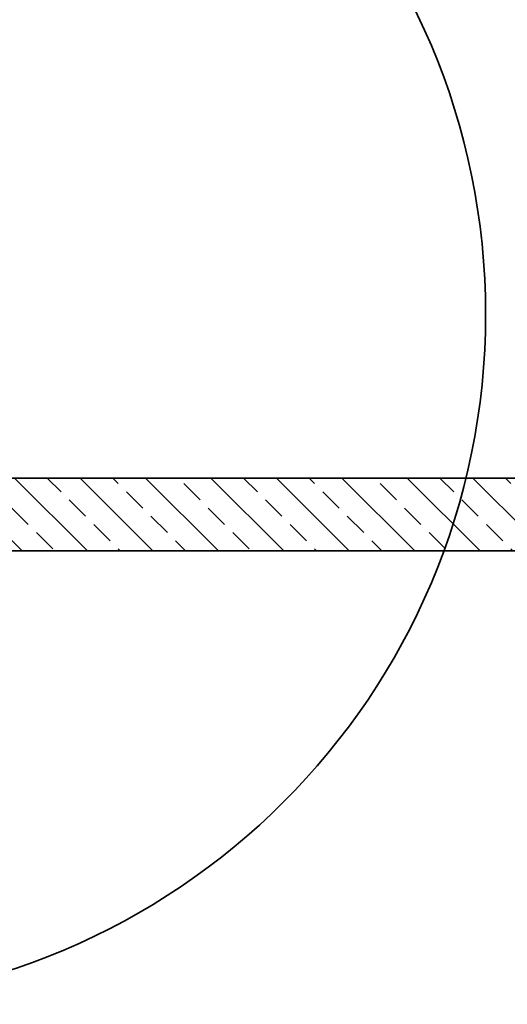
# Model space of a CAD drawing. Header units: millimetres. Extents: x -1893473 to 942156, y -568027 to 942944.
# Tile 69 of 256: x -5217 to -3879, y -295797 to -293092. Entities that reach past the tile are written whole.
import ezdxf

# ---------------------------------------------------------------- set-up
doc = ezdxf.new("R2010")
doc.units = ezdxf.units.MM
doc.header["$LTSCALE"] = 0.2
for name, color, linetype, lineweight in [('!! 1_hatch projektowane ściany', 4, 'Continuous', 5), ('!! 1_PROJ ŻELBET', 1, 'Continuous', 35), ('DO KONSTRUKCJI', 222, 'Continuous', 35), ('P-Ściana żelbetowa', 50, 'Continuous', 30)]:
    doc.layers.add(name, color=color, linetype=linetype, lineweight=lineweight)

# ---------------------------------------------------------------- blocks, each defined once
blk = doc.blocks.new('A$C776176C1')
at = {"layer": '!! 1_hatch projektowane ściany'}
h = blk.add_hatch(dxfattribs=at)
h.set_pattern_fill('ANSI33', color=256, scale=2, angle=90)
h.set_pattern_definition([(135, (-62698.668, 209669.396), (-8.9802561, -8.9802561), []), (135, (-62698.668, 209678.376), (-8.9802561, -8.9802561), [6.35, -3.175])])
h.paths.add_polyline_path([(-16.79591, 1008.41905), (-16.79591, 988.41905), (401.90409, 988.41905), (401.90409, 1008.41905)])
at = {"layer": '!! 1_PROJ ŻELBET'}
for points in [[(401.90409, 1008.41905), (-16.79591, 1008.41905)], [(401.90409, 988.41905), (-16.79591, 988.41905)]]:
    blk.add_lwpolyline(points, dxfattribs=at)
at = {"layer": 'DO KONSTRUKCJI'}
blk.add_circle((-55.43979, 1053.41905), 189.55088, dxfattribs=at)

msp = doc.modelspace()

# ---------------------------------------------------------------- block references
at = {"layer": 'P-Ściana żelbetowa', "color": 1, "true_color": 0xf50000, "xscale": 10, "yscale": 10, "zscale": 10}
msp.add_blockref('A$C776176C1', (-5279.63489, -304435.55126), dxfattribs=at)

doc.saveas('drawing.dxf')
